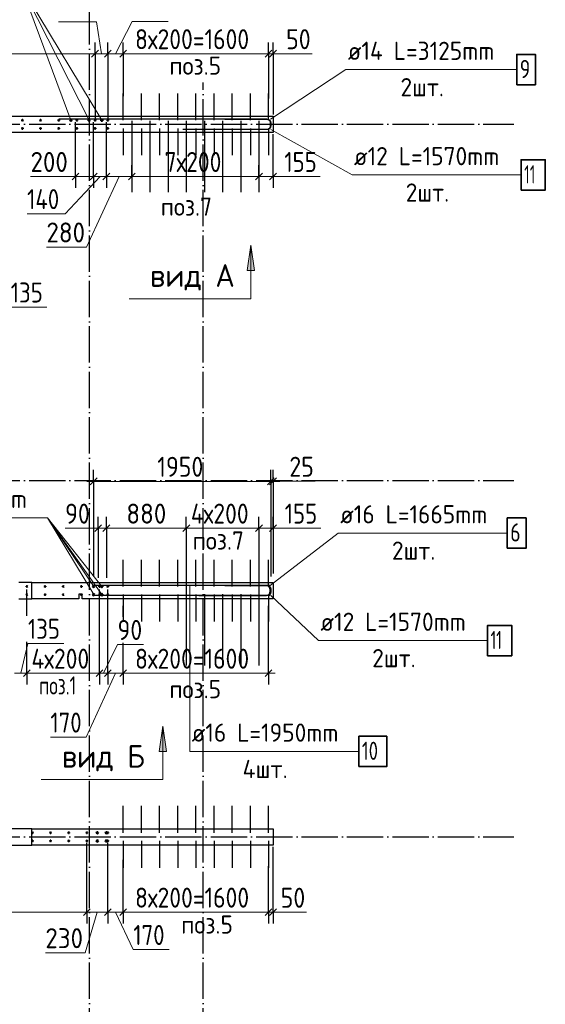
# Model space of a CAD drawing. Header units: millimetres. Extents: x -49773 to 2322955, y -3321 to 58485.
# Tile 83 of 256: x 388729 to 394515, y 38869 to 49702. Entities that reach past the tile are written whole.
import ezdxf

# ---------------------------------------------------------------- set-up
doc = ezdxf.new("R2010")
doc.units = ezdxf.units.MM
doc.linetypes.add('______11', pattern=[500, 400, -50, 0, -50])
doc.linetypes.add('______5', pattern=[1100, 800, -100, 100, -100])
for name, color, linetype, lineweight in [('Standard', 7, 'Continuous', 25), ('Арм.стержн. вертикальными 1', 22, 'Continuous', 35), ('Арм.стержн.горизонт. 2', 202, 'Continuous', 35), ('Обозначение разреза_ общее', 7, 'Continuous', 25), ('Размерная линия_ общее', 7, 'Continuous', 13), ('Стена_ общее', 7, 'Continuous', 35)]:
    doc.layers.add(name, color=color, linetype=linetype, lineweight=lineweight)
doc.layers.add('Арм.стержн. вертикальными 2', color=7, linetype='Continuous', lineweight=35, true_color=0x006e00)
doc.layers.add('Осевая линия_ общее', color=7, linetype='______5', lineweight=13, true_color=0xa0a0a0)
doc.styles.add('ISOCPEUR', font='txt')

msp = doc.modelspace()

# ---------------------------------------------------------------- hatches: boundary and pattern name
at = {"layer": 'Обозначение разреза_ общее', "linetype": 'Continuous', "lineweight": 13, "transparency": 33554687}
for points in [[(391234.4, 46941.6), (391274.4, 47221.6), (391314.4, 46941.6)], [(390263.7, 41650.8), (390303.7, 41930.8), (390343.7, 41650.8)]]:
    msp.add_hatch(color=7, dxfattribs=at).paths.add_polyline_path(points, flags=16)

# ---------------------------------------------------------------- linework, layer by layer
at = {"layer": 'Арм.стержн. вертикальными 1', "color": 4, "linetype": 'Continuous', "lineweight": 25, "transparency": 33554687}
for p, q in [((389868.1, 48596.1), (389868.1, 48891.1)), ((390068.1, 48596.1), (390068.1, 48891.1)), ((390268.1, 48596.1), (390268.1, 48891.1)), ((390468.1, 48596.1), (390468.1, 48891.1)), ((390668.1, 48596.1), (390668.1, 48891.1)), ((390868.1, 48596.1), (390868.1, 48891.1)), ((391068.1, 48596.1), (391068.1, 48891.1)), ((391268.1, 48596.1), (391268.1, 48891.1)), ((391468.1, 48596.1), (391468.1, 48891.1)), ((389868.1, 48506.1), (389868.1, 48211.1)), ((390068.1, 48506.1), (390068.1, 48211.1)), ((390268.1, 48506.1), (390268.1, 48211.1)), ((390468.1, 48506.1), (390468.1, 48211.1)), ((390668.1, 48506.1), (390668.1, 48211.1)), ((390868.1, 48506.1), (390868.1, 48211.1)), ((391068.1, 48506.1), (391068.1, 48211.1)), ((391268.1, 48506.1), (391268.1, 48211.1)), ((391468.1, 48506.1), (391468.1, 48211.1)), ((389868.1, 43466.1), (389868.1, 43761.1)), ((390068.1, 43466.1), (390068.1, 43761.1)), ((390268.1, 43466.1), (390268.1, 43761.1)), ((390468.1, 43466.1), (390468.1, 43761.1)), ((390668.1, 43466.1), (390668.1, 43761.1)), ((390868.1, 43466.1), (390868.1, 43761.1)), ((391068.1, 43466.1), (391068.1, 43761.1)), ((391268.1, 43466.1), (391268.1, 43761.1)), ((391468.1, 43466.1), (391468.1, 43761.1)), ((389868.1, 43376.1), (389868.1, 43081.1)), ((390068.1, 43376.1), (390068.1, 43081.1)), ((390268.1, 43376.1), (390268.1, 43081.1)), ((390468.1, 43376.1), (390468.1, 43081.1)), ((390668.1, 43376.1), (390668.1, 43081.1)), ((390868.1, 43376.1), (390868.1, 43081.1)), ((391068.1, 43376.1), (391068.1, 43081.1)), ((391268.1, 43376.1), (391268.1, 43081.1)), ((391468.1, 43376.1), (391468.1, 43081.1)), ((389868.1, 40756.1), (389868.1, 41051.1)), ((390068.1, 40756.1), (390068.1, 41051.1)), ((390268.1, 40756.1), (390268.1, 41051.1)), ((390468.1, 40756.1), (390468.1, 41051.1)), ((390668.1, 40756.1), (390668.1, 41051.1)), ((390868.1, 40756.1), (390868.1, 41051.1)), ((391068.1, 40756.1), (391068.1, 41051.1)), ((391268.1, 40756.1), (391268.1, 41051.1)), ((391468.1, 40756.1), (391468.1, 41051.1)), ((389868.1, 40666.1), (389868.1, 40371.1)), ((390068.1, 40666.1), (390068.1, 40371.1)), ((390268.1, 40666.1), (390268.1, 40371.1)), ((390468.1, 40666.1), (390468.1, 40371.1)), ((390668.1, 40666.1), (390668.1, 40371.1)), ((390868.1, 40666.1), (390868.1, 40371.1)), ((391068.1, 40666.1), (391068.1, 40371.1)), ((391268.1, 40666.1), (391268.1, 40371.1)), ((391468.1, 40666.1), (391468.1, 40371.1))]:
    msp.add_line(p, q, dxfattribs=at)
at = {"layer": 'Арм.стержн. вертикальными 1', "color": 4, "linetype": 'Continuous', "lineweight": 50, "transparency": 33554687}
for centre in [(388758, 48596.1), (388958, 48596.1), (389158, 48596.1), (389358, 48596.1), (389558, 48596.1), (389698, 48596.1), (388758, 48506.1), (388958, 48506.1), (389158, 48506.1), (389358, 48506.1), (389558, 48506.1), (389698, 48506.1), (388808.1, 43466.1), (389008.1, 43466.1), (389208.1, 43466.1), (389408.1, 43466.1), (389608.1, 43466.1), (389698.1, 43466.1), (388808.1, 43376.1), (389008.1, 43376.1), (389208.1, 43376.1), (389408.1, 43376.1), (389608.1, 43376.1), (389698.1, 43376.1), (388868.1, 40756.1), (389068.1, 40756.1), (389268.1, 40756.1), (389468.1, 40756.1), (389698.1, 40756.1), (388868.1, 40666.1), (389068.1, 40666.1), (389268.1, 40666.1), (389468.1, 40666.1), (389698.1, 40666.1)]:
    msp.add_circle(centre, 5, dxfattribs=at)
at = {"layer": 'Арм.стержн. вертикальными 2', "color": 7, "linetype": 'Continuous', "lineweight": 13, "transparency": 33554687}
for p, q in [((388739.1, 50081.3), (389633, 48596.1)), ((388739.1, 50081.3), (389493, 48596.1)), ((388739.1, 50081.3), (389293, 48596.1)), ((387173.1, 44223.2), (389033.1, 44223.2)), ((389033.1, 44223.2), (389633.1, 43466.1)), ((389033.1, 44223.2), (389543.1, 43466.1)), ((389033.1, 44223.2), (389633.1, 43376.1)), ((389033.1, 44223.2), (389543.1, 43376.1))]:
    msp.add_line(p, q, dxfattribs=at)
at = {"layer": 'Арм.стержн. вертикальными 2', "color": 33, "linetype": 'Continuous', "lineweight": 25, "true_color": 0xf0a546, "transparency": 33554687}
for p, q in [((389963, 48591.1), (389963, 47806.1)), ((390163, 48591.1), (390163, 47806.1)), ((390363, 48591.1), (390363, 47806.1)), ((390563, 48591.1), (390563, 47806.1)), ((390763, 48591.1), (390763, 47806.1)), ((390963, 48591.1), (390963, 47806.1)), ((391163, 48591.1), (391163, 47806.1)), ((391363, 48591.1), (391363, 47806.1)), ((390563.1, 43381.1), (390563.1, 42596.1)), ((390763.1, 43381.1), (390763.1, 42596.1)), ((390963.1, 43381.1), (390963.1, 42596.1)), ((391163.1, 43381.1), (391163.1, 42596.1)), ((391363.1, 43381.1), (391363.1, 42596.1))]:
    msp.add_line(p, q, dxfattribs=at)
at = {"layer": 'Арм.стержн. вертикальными 2', "color": 5, "linetype": 'Continuous', "lineweight": 50, "true_color": 0x1c1cff, "transparency": 33554687}
for centre in [(389293, 48596.1), (389493, 48596.1), (389633, 48596.1), (389543.1, 43466.1), (389633.1, 43466.1), (389543.1, 43376.1), (389633.1, 43376.1), (389583.1, 40756.1), (389683.1, 40756.1), (389583.1, 40666.1), (389683.1, 40666.1)]:
    msp.add_circle(centre, 8, dxfattribs=at)
at = {"layer": 'Арм.стержн.горизонт. 2', "color": 7, "linetype": 'Continuous', "lineweight": 13, "transparency": 33554687}
for p, q in [((392320.5, 49153.3), (391491, 48606.1)), ((392320.5, 49153.3), (391491, 48606.1)), ((392320.5, 49153.3), (394200.5, 49153.3)), ((392388.6, 47994.3), (391492, 48495.1)), ((392388.6, 47994.3), (391492, 48495.1)), ((392388.6, 47994.3), (394248.6, 47994.3)), ((392236.5, 44054.2), (391485.1, 43477.1)), ((392236.5, 44054.2), (391485.1, 43477.1)), ((392236.5, 44054.2), (394096.5, 44054.2)), ((390602.5, 41651.6), (390602.5, 43477.1)), ((390602.5, 41651.6), (390602.5, 43477.1)), ((390602.5, 41651.6), (390602.5, 43365.1)), ((390602.5, 41651.6), (390602.5, 43365.1)), ((392019.5, 42871.1), (391492.1, 43365.1)), ((392019.5, 42871.1), (391492.1, 43365.1)), ((392019.5, 42871.1), (393879.5, 42871.1)), ((390602.5, 41651.6), (392462.5, 41651.6))]:
    msp.add_line(p, q, dxfattribs=at)
at = {"layer": 'Арм.стержн.горизонт. 2', "color": 5, "linetype": 'Continuous', "lineweight": 25, "true_color": 0x1c1cff, "transparency": 33554687}
for p, q in [((391485.1, 43477.1), (389551.1, 43477.1)), ((391485.1, 43477.1), (389551.1, 43477.1)), ((391485.1, 43365.1), (389551.1, 43365.1)), ((391485.1, 43365.1), (389551.1, 43365.1))]:
    msp.add_line(p, q, dxfattribs=at)
at = {"layer": 'Арм.стержн.горизонт. 2', "color": 7, "linetype": 'Continuous', "lineweight": 35, "transparency": 33554687}
for points in [[(394200.5, 48986.7), (394407.1, 48986.7), (394407.1, 49320), (394200.5, 49320), (394200.5, 48986.7)], [(394248.6, 47827.6), (394515.2, 47827.6), (394515.2, 48161), (394248.6, 48161), (394248.6, 47827.6)], [(394096.5, 43887.5), (394303.2, 43887.5), (394303.2, 44220.9), (394096.5, 44220.9), (394096.5, 43887.5)], [(393879.5, 42704.4), (394146.2, 42704.4), (394146.2, 43037.8), (393879.5, 43037.8), (393879.5, 42704.4)], [(392462.5, 41484.9), (392769.2, 41484.9), (392769.2, 41818.2), (392462.5, 41818.2), (392462.5, 41484.9)]]:
    msp.add_lwpolyline(points, dxfattribs=at)
at = {"layer": 'Арм.стержн.горизонт. 2', "color": 211, "linetype": 'Continuous', "lineweight": 25, "true_color": 0xff54ff, "transparency": 33554687}
msp.add_lwpolyline([(390789, 48496.1), (391450.9, 48496.1), (391458.3, 48497.1), (391466, 48499.7), (391473, 48503.6), (391478.7, 48508.4), (391483.6, 48514.2), (391487.5, 48521.2), (391490, 48528.8), (391491, 48536.3), (391491, 48565.9), (391490, 48573.4), (391487.5, 48581), (391483.6, 48588), (391478.7, 48593.8), (391473, 48598.6), (391466, 48602.5), (391458.3, 48605.1), (391450.9, 48606.1), (389165, 48606.1)], dxfattribs=at)
msp.add_lwpolyline([(390789, 48496.1), (391450.9, 48496.1), (391458.3, 48497.1), (391466, 48499.7), (391473, 48503.6), (391478.7, 48508.4), (391483.6, 48514.2), (391487.5, 48521.2), (391490, 48528.8), (391491, 48536.3), (391491, 48565.9), (391490, 48573.4), (391487.5, 48581), (391483.6, 48588), (391478.7, 48593.8), (391473, 48598.6), (391466, 48602.5), (391458.3, 48605.1), (391450.9, 48606.1), (389165, 48606.1)], dxfattribs=at)
at = {"layer": 'Арм.стержн.горизонт. 2', "color": 34, "linetype": 'Continuous', "lineweight": 25, "transparency": 33554687}
for points in [[(390988, 48607.1), (391457.6, 48607.1), (391464, 48606.2), (391470.5, 48604), (391476.6, 48600.6), (391481.5, 48596.5), (391485.6, 48591.6), (391489, 48585.6), (391491.2, 48579), (391492, 48572.6), (391492, 48529.5), (391491.2, 48523.1), (391489, 48516.6), (391485.6, 48510.5), (391481.5, 48505.6), (391476.6, 48501.5), (391470.5, 48498.1), (391464, 48496), (391457.6, 48495.1), (390524.1, 48495.1)], [(390988, 48607.1), (391457.6, 48607.1), (391464, 48606.2), (391470.5, 48604), (391476.6, 48600.6), (391481.5, 48596.5), (391485.6, 48591.6), (391489, 48585.6), (391491.2, 48579), (391492, 48572.6), (391492, 48529.5), (391491.2, 48523.1), (391489, 48516.6), (391485.6, 48510.5), (391481.5, 48505.6), (391476.6, 48501.5), (391470.5, 48498.1), (391464, 48496), (391457.6, 48495.1), (390524.1, 48495.1)], [(390988.1, 43477.1), (391457.6, 43477.1), (391464, 43476.2), (391470.6, 43474), (391476.6, 43470.7), (391481.5, 43466.5), (391485.6, 43461.6), (391489, 43455.6), (391491.2, 43449), (391492.1, 43442.6), (391492.1, 43399.5), (391491.2, 43393.1), (391489, 43386.6), (391485.6, 43380.6), (391481.5, 43375.6), (391476.6, 43371.5), (391470.6, 43368.1), (391464, 43366), (391457.6, 43365.1), (390524.1, 43365.1)], [(390988.1, 43477.1), (391457.6, 43477.1), (391464, 43476.2), (391470.6, 43474), (391476.6, 43470.7), (391481.5, 43466.5), (391485.6, 43461.6), (391489, 43455.6), (391491.2, 43449), (391492.1, 43442.6), (391492.1, 43399.5), (391491.2, 43393.1), (391489, 43386.6), (391485.6, 43380.6), (391481.5, 43375.6), (391476.6, 43371.5), (391470.6, 43368.1), (391464, 43366), (391457.6, 43365.1), (390524.1, 43365.1)]]:
    msp.add_lwpolyline(points, dxfattribs=at)
at = {"layer": 'Арм.стержн.горизонт. 2', "color": 5, "linetype": 'Continuous', "lineweight": 25, "true_color": 0x1c1cff, "transparency": 33554687}
msp.add_lwpolyline([(390701.1, 43365.1), (391439.1, 43365.1), (391447.6, 43366.3), (391456.4, 43369.2), (391464.4, 43373.7), (391471, 43379.2), (391476.5, 43385.7), (391481, 43393.8), (391483.9, 43402.5), (391485.1, 43411), (391485.1, 43431.2), (391483.9, 43439.7), (391481, 43448.4), (391476.5, 43456.5), (391471, 43463), (391464.4, 43468.5), (391456.4, 43473), (391447.6, 43475.9), (391439.1, 43477.1), (390701.1, 43477.1)], dxfattribs=at)
msp.add_lwpolyline([(390701.1, 43365.1), (391439.1, 43365.1), (391447.6, 43366.3), (391456.4, 43369.2), (391464.4, 43373.7), (391471, 43379.2), (391476.5, 43385.7), (391481, 43393.8), (391483.9, 43402.5), (391485.1, 43411), (391485.1, 43431.2), (391483.9, 43439.7), (391481, 43448.4), (391476.5, 43456.5), (391471, 43463), (391464.4, 43468.5), (391456.4, 43473), (391447.6, 43475.9), (391439.1, 43477.1), (390701.1, 43477.1)], dxfattribs=at)
at = {"layer": 'Обозначение разреза_ общее', "color": 7, "linetype": 'Continuous', "lineweight": 13, "transparency": 33554687}
for p, q in [((391234.4, 46941.6), (391274.4, 47221.6)), ((391274.4, 47221.6), (391274.4, 47221.6)), ((391274.4, 47221.6), (391274.4, 47221.6)), ((391274.4, 47221.6), (391274.4, 47221.6)), ((391274.4, 47221.6), (391314.4, 46941.6)), ((391314.4, 46941.6), (391234.4, 46941.6)), ((391274.4, 46941.6), (391274.4, 46921.6)), ((390263.7, 41650.8), (390303.7, 41930.8)), ((390303.7, 41930.8), (390303.7, 41930.8)), ((390303.7, 41930.8), (390303.7, 41930.8)), ((390303.7, 41930.8), (390303.7, 41930.8)), ((390303.7, 41930.8), (390343.7, 41650.8)), ((390343.7, 41650.8), (390263.7, 41650.8)), ((390303.7, 41650.8), (390303.7, 41630.8))]:
    msp.add_line(p, q, dxfattribs=at)
for points in [[(391274.4, 47221.6), (391274.4, 46631.6), (389934.4, 46631.6)], [(390303.7, 41930.8), (390303.7, 41340.8), (388963.7, 41340.8)]]:
    msp.add_lwpolyline(points, dxfattribs=at)
at = {"layer": 'Осевая линия_ общее', "color": 253, "linetype": '______11', "lineweight": -3, "true_color": 0xa0a0a0, "transparency": 33554687}
for p, q in [((389498, 6421.1), (389498, 56501.1)), ((390748, 6421.1), (390748, 49011.1)), ((372828, 48551.1), (394168.1, 48551.1)), ((372828, 44631.1), (394168.1, 44631.1)), ((372828, 40711.1), (394168.1, 40711.1))]:
    msp.add_line(p, q, dxfattribs=at)
at = {"layer": 'Размерная линия_ общее', "color": 7, "linetype": 'Continuous', "lineweight": 13, "transparency": 33554687}
for p, q in [((389572.8, 49678), (389154.8, 49678)), ((389628, 49327.8), (389572.8, 49678)), ((389783, 49327.8), (389965.5, 49680.8)), ((389965.5, 49680.8), (390361.5, 49680.8)), ((383958, 49327.8), (389558, 49327.8)), ((389558, 49327.8), (389698, 49327.8)), ((389698, 49327.8), (389868.1, 49327.8)), ((389868.1, 49327.8), (391468.1, 49327.8)), ((391468.1, 49327.8), (391518, 49327.8)), ((391493, 49327.8), (391661.3, 49327.7)), ((391518, 49327.8), (391593, 49327.8)), ((391661.3, 49327.7), (391947.3, 49327.7)), ((389287.6, 47977.1), (388847.6, 47977.1)), ((389613, 47976.6), (389227.7, 47567.8)), ((389343, 47976.6), (389268, 47976.6)), ((389443, 47976.6), (389287.6, 47977.1)), ((389343, 47976.6), (389543, 47976.6)), ((389823, 47976.6), (389463.2, 47201.2)), ((389543, 47976.6), (389683, 47976.6)), ((389683, 47976.6), (389963, 47976.6)), ((389963, 47976.6), (391363, 47976.6)), ((391363, 47976.6), (391518, 47976.6)), ((391440.5, 47976.6), (391641.8, 47976.8)), ((391518, 47976.6), (391593, 47976.6)), ((391641.8, 47976.8), (392037.8, 47976.8)), ((389227.7, 47567.8), (388809.7, 47567.8)), ((389463.2, 47201.2), (389023.2, 47201.2)), ((388630.4, 46540.7), (389026.3, 46540.7)), ((389543, 44623), (389468.1, 44623)), ((389543, 44623), (391493, 44623)), ((391493, 44623), (391518, 44623)), ((391505.5, 44623), (391696.9, 44623.9)), ((391518, 44623), (391593, 44623)), ((391696.9, 44623.9), (391982.9, 44623.9)), ((389514.7, 44107.4), (389228.7, 44107.4)), ((389638, 44107.7), (389514.7, 44107.4)), ((389593, 44107.7), (389518, 44107.7)), ((389593, 44107.7), (389683, 44107.7)), ((389683, 44107.7), (390563, 44107.7)), ((390563, 44107.7), (391363, 44107.7)), ((391363, 44107.7), (391518, 44107.7)), ((391440.5, 44107.7), (391646.1, 44107.8)), ((391518, 44107.7), (391593, 44107.7)), ((391646.1, 44107.8), (392042.1, 44107.8)), ((388740.3, 42511.4), (388819, 42840.2)), ((388819, 42840.2), (389215, 42840.2)), ((389653.1, 42511.4), (389805.5, 42827.8)), ((389805.5, 42827.8), (390091.5, 42827.8)), ((388672.6, 42511.4), (388808, 42511.4)), ((388808, 42511.4), (389608, 42511.4)), ((389783, 42511.4), (389462.3, 41808.8)), ((389608, 42511.4), (389698, 42511.4)), ((389698, 42511.4), (389868.1, 42511.4)), ((389868.1, 42511.4), (391468.1, 42511.4)), ((391468.1, 42511.4), (391543, 42511.4)), ((389462.3, 41808.8), (389066.3, 41808.8)), ((384668, 39882.6), (389468.1, 39882.6)), ((389583, 39882.6), (389451.2, 39436.4)), ((389468.1, 39882.6), (389698, 39882.6)), ((389698, 39882.6), (389868.1, 39882.6)), ((389783, 39882.6), (389979, 39471.2)), ((389868.1, 39882.6), (391468.1, 39882.6)), ((391468.1, 39882.6), (391518, 39882.6)), ((391493, 39882.6), (391601.5, 39881.1)), ((391518, 39882.6), (391593, 39882.6)), ((391601.5, 39881.1), (391887.5, 39881.1)), ((389451.2, 39436.4), (389011.2, 39436.4)), ((389979, 39471.2), (390375, 39471.2))]:
    msp.add_line(p, q, dxfattribs=at)
at = {"layer": 'Размерная линия_ общее', "color": 253, "linetype": 'Continuous', "lineweight": -3, "true_color": 0xa0a0a0, "transparency": 33554687}
for p, q in [((389558, 49327.8), (389558, 49452.8)), ((389698, 49327.8), (389698, 49452.8)), ((389868.1, 49327.8), (389868.1, 49452.8)), ((391468.1, 49327.8), (391468.1, 49452.8)), ((391518, 49327.8), (391518, 49452.8)), ((389558, 49327.8), (389558, 49202.8)), ((389558, 49327.8), (389558, 48616.1)), ((389698, 49327.8), (389698, 49202.8)), ((389698, 49327.8), (389698, 48616.1)), ((389868.1, 49327.8), (389868.1, 49202.8)), ((389868.1, 49327.8), (389868.1, 48862)), ((391468.1, 49327.8), (391468.1, 49202.8)), ((391468.1, 49327.8), (391468.1, 48833.8)), ((391518, 49327.8), (391518, 49202.8)), ((391518, 49327.8), (391518, 48661.1)), ((389343, 47976.6), (389343, 48101.6)), ((389543, 47976.6), (389543, 48101.6)), ((389683, 47976.6), (389683, 48101.6)), ((389963, 47976.6), (389963, 48101.6)), ((391363, 47976.6), (391363, 48101.6)), ((391518, 47976.6), (391518, 48101.6)), ((389343, 47976.6), (389343, 47851.6)), ((389543, 47976.6), (389543, 47851.6)), ((389683, 47976.6), (389683, 47851.6)), ((389963, 47976.6), (389963, 47851.6)), ((389963, 47976.6), (389963, 47894.9)), ((391363, 47976.6), (391363, 47851.6)), ((391363, 47976.6), (391363, 47894.9)), ((391518, 47976.6), (391518, 47851.6)), ((389543, 44623), (389543, 44748)), ((391493, 44623), (391493, 44748)), ((391518, 44623), (391518, 44748)), ((389543, 44623), (389543, 44498)), ((389543, 44623), (389543, 43577.4)), ((391493, 44623), (391493, 44498)), ((391493, 44623), (391493, 43577.4)), ((391518, 44623), (391518, 44498)), ((391518, 44623), (391518, 43607.4)), ((389593, 44107.7), (389593, 44232.7)), ((389683, 44107.7), (389683, 44232.7)), ((390563, 44107.7), (390563, 44232.7)), ((391363, 44107.7), (391363, 44232.7)), ((391518, 44107.7), (391518, 44232.7)), ((389593, 44107.7), (389593, 43982.7)), ((389593, 44107.7), (389593, 43562.4)), ((389683, 44107.7), (389683, 43982.7)), ((389683, 44107.7), (389683, 43562.4)), ((390563, 44107.7), (390563, 43982.7)), ((390563, 44107.7), (390563, 43338.4)), ((391363, 44107.7), (391363, 43982.7)), ((391363, 44107.7), (391363, 43342.8)), ((391518, 44107.7), (391518, 43982.7)), ((391518, 44107.7), (391518, 43607.4)), ((388808, 43143.2), (388808, 43432.4)), ((389868.1, 43130.8), (389868.1, 43252.1)), ((391468.1, 42511.4), (391468.1, 43252.1)), ((388808, 42511.4), (388808, 42636.4)), ((389608, 42511.4), (389608, 42636.4)), ((389698, 42511.4), (389698, 42636.4)), ((389868.1, 42511.4), (389868.1, 42636.4)), ((391468.1, 42511.4), (391468.1, 42636.4)), ((388808, 42511.4), (388808, 42386.4)), ((389608, 42511.4), (389608, 42386.4)), ((389698, 42511.4), (389698, 42386.4)), ((389868.1, 42511.4), (389868.1, 42386.4)), ((391468.1, 42511.4), (391468.1, 42386.4)), ((389468.1, 39882.6), (389468.1, 40007.6)), ((389698, 39882.6), (389698, 40007.6)), ((389868.1, 39882.6), (389868.1, 40007.6)), ((391468.1, 39882.6), (391468.1, 40007.6)), ((391518, 39882.6), (391518, 40007.6)), ((389468.1, 39882.6), (389468.1, 39757.6)), ((389698, 39882.6), (389698, 39757.6)), ((389868.1, 39882.6), (389868.1, 39757.6)), ((391468.1, 39882.6), (391468.1, 39757.6)), ((391518, 39882.6), (391518, 39757.6))]:
    msp.add_line(p, q, dxfattribs=at)
at = {"layer": 'Размерная линия_ общее', "color": 7, "linetype": 'Continuous', "lineweight": 25, "transparency": 33554687}
for p, q in [((389520.5, 49290.3), (389595.5, 49365.3)), ((389660.5, 49290.3), (389735.5, 49365.3)), ((389830.5, 49290.3), (389905.5, 49365.3)), ((391430.5, 49290.3), (391505.5, 49365.3)), ((391480.5, 49290.3), (391555.5, 49365.3)), ((389305.5, 47939.1), (389380.5, 48014.1)), ((389505.5, 47939.1), (389580.5, 48014.1)), ((389645.5, 47939.1), (389720.5, 48014.1)), ((389925.5, 47939.1), (390000.5, 48014.1)), ((391325.5, 47939.1), (391400.5, 48014.1)), ((391480.5, 47939.1), (391555.5, 48014.1)), ((389505.5, 44585.5), (389580.5, 44660.5)), ((391455.5, 44585.5), (391530.6, 44660.5)), ((391480.5, 44585.5), (391555.5, 44660.5)), ((389555.5, 44070.2), (389630.5, 44145.2)), ((389645.5, 44070.2), (389720.5, 44145.2)), ((390525.5, 44070.2), (390600.5, 44145.2)), ((391325.5, 44070.2), (391400.5, 44145.2)), ((391480.5, 44070.2), (391555.5, 44145.2)), ((388770.5, 42473.9), (388845.5, 42548.9)), ((389570.5, 42473.9), (389645.5, 42548.9)), ((389660.5, 42473.9), (389735.5, 42548.9)), ((389830.6, 42473.9), (389905.5, 42548.9)), ((391430.5, 42473.9), (391505.5, 42548.9)), ((389430.6, 39845.1), (389505.5, 39920.1)), ((389660.5, 39845.1), (389735.5, 39920.1)), ((389830.6, 39845.1), (389905.5, 39920.1)), ((391430.5, 39845.1), (391505.5, 39920.1)), ((391480.5, 39845.1), (391555.5, 39920.1))]:
    msp.add_line(p, q, dxfattribs=at)
at = {"layer": 'Размерная линия_ общее', "color": 253, "linetype": 'Continuous', "lineweight": -3, "true_color": 0xa0a0a0, "transparency": 33554687}
for points in [[(389343, 47976.6), (389343, 47993.9), (389343, 47993.9), (389343, 47994), (389343, 47994), (389343, 48576.1)], [(389543, 47976.6), (389543, 47993.9), (389543, 47993.9), (389543, 47994), (389543, 47994), (389543, 48576.1)], [(389683, 47976.6), (389683, 47993.8), (389683, 47993.8), (389683, 47994), (389683, 47994), (389683, 48576.1)], [(391518, 47976.6), (391518, 47993.8), (391518, 47993.8), (391518, 48441.1)], [(389608, 42511.4), (389608, 42528.4), (389608, 42528.4), (389608, 42836.3), (389608, 42836.3), (389608, 43432.4)], [(389698, 42511.4), (389698, 42528.4), (389698, 42528.4), (389698, 42840.9), (389698, 42840.9), (389698, 43432.4)], [(388808, 42511.4), (388808, 42528.4), (388808, 42528.4), (388808, 42528.4), (388808, 42528.4), (388808, 42795.1), (388808, 42795.1), (388808, 42857.2)], [(389868.1, 42511.4), (389868.1, 42528.4), (389868.1, 42528.4), (389868.1, 42844.8)], [(389468.1, 39882.6), (389468.1, 39898.6), (389468.1, 39898.6), (389468.1, 39899.6), (389468.1, 39899.6), (389468.1, 40646.1)], [(389698, 39882.6), (389698, 39898.6), (389698, 39898.6), (389698, 39899.6), (389698, 39899.6), (389698, 40646.1)], [(391518, 39882.6), (391518, 39898.1), (391518, 39898.1), (391518, 40601.1)], [(389868.1, 39882.6), (389868.1, 39898.5), (389868.1, 39898.5), (389868.1, 39899.6), (389868.1, 39899.6), (389868.1, 40459.9)], [(391468.1, 39882.6), (391468.1, 39898.1), (391468.1, 39898.1), (391468.1, 40387.3)]]:
    msp.add_lwpolyline(points, dxfattribs=at)
at = {"layer": 'Стена_ общее', "color": 7, "linetype": 'Continuous', "lineweight": 25, "transparency": 33554687}
for p, q in [((383918, 48641.1), (389698, 48641.1)), ((389698, 48641.1), (391518, 48641.1)), ((391518, 48641.1), (391518, 48461.1)), ((389698, 48461.1), (383918, 48461.1)), ((391518, 48461.1), (389698, 48461.1)), ((388863, 43511.1), (388718, 43511.1)), ((388863, 43331.1), (388863, 43511.1)), ((388863, 43511.1), (389698, 43511.1)), ((389698, 43511.1), (391518, 43511.1)), ((391518, 43511.1), (391518, 43331.1)), ((389378.1, 43381.1), (389378.1, 43331.1)), ((389418, 43381.1), (389378.1, 43381.1)), ((389418, 43331.1), (389418, 43381.1)), ((388718, 43331.1), (388863, 43331.1)), ((389378.1, 43331.1), (388863, 43331.1)), ((389698, 43331.1), (389418, 43331.1)), ((391518, 43331.1), (389698, 43331.1)), ((388863, 40801.1), (388643, 40801.1)), ((388863, 40621.1), (388863, 40801.1)), ((388863, 40801.1), (389698, 40801.1)), ((389698, 40801.1), (391518, 40801.1)), ((391518, 40801.1), (391518, 40621.1)), ((388643, 40621.1), (388863, 40621.1)), ((389698, 40621.1), (388863, 40621.1)), ((391518, 40621.1), (389698, 40621.1))]:
    msp.add_line(p, q, dxfattribs=at)

# ---------------------------------------------------------------- texts
at = {"layer": 'Standard', "color": 7, "linetype": 'Continuous', "lineweight": 18, "transparency": 33554687, "char_height": 200, "attachment_point": 7, "style": 'ISOCPEUR'}
for s, insert, width in [('\\W0.94;поз.5', (390376.3, 49096.8), 703.224), ('\\W0.94;поз.7', (390281.4, 47545.7), 703.238), ('\\W0.94;поз.7', (390632.6, 43871.6), 703.217), ('\\W0.73;поз.1', (388941.8, 42277.6), 547.661), ('\\W0.94;поз.5', (390376.3, 42236.8), 703.224), ('\\W0.94;поз.5', (390506.3, 39646.3), 703.231)]:
    msp.add_mtext(s, dxfattribs=dict(at, insert=insert, width=width))
at = {"layer": 'Арм.стержн. вертикальными 2', "color": 7, "linetype": 'Continuous', "lineweight": 25, "transparency": 33554687, "insert": (387193.1, 44329.9), "char_height": 200, "width": 1913.078, "attachment_point": 7, "style": 'ISOCPEUR'}
msp.add_mtext('\\W0.94;ø16 L=1950mm ', dxfattribs=at)
at = {"layer": 'Арм.стержн.горизонт. 2', "color": 7, "linetype": 'Continuous', "lineweight": 25, "transparency": 33554687, "char_height": 200, "attachment_point": 7, "style": 'ISOCPEUR'}
for s, insert, width in [('\\W0.94;ø14 L=3125mm ', (392340.5, 49260), 1933.174), ('\\W0.78;9', (394233.8, 49060), 217.62), ('\\W0.94;2шт. ', (392920.5, 48860), 774.193), ('\\W0.94;ø12 L=1570mm ', (392408.6, 48101), 1913.078), ('\\W0.62;11', (394281.9, 47901), 262.5), ('\\W0.94;2шт. ', (392978.6, 47701), 774.193), ('\\W0.94;ø16 L=1665mm ', (392256.5, 44160.9), 1913.065), ('\\W0.78;6', (394129.9, 43960.9), 217.601), ('\\W0.94;2шт. ', (392826.5, 43760.9), 774.193), ('\\W0.94;ø12 L=1570mm ', (392039.5, 42977.8), 1913.071), ('\\W0.62;11', (393912.8, 42777.8), 262.5), ('\\W0.94;2шт. ', (392609.5, 42577.8), 774.193), ('\\W0.94;ø16 L=1950mm ', (390622.5, 41758.3), 1913.065), ('\\W0.75;10', (392495.8, 41558.3), 314.859), ('\\W0.95;4шт. ', (391182.5, 41358.3), 794.394)]:
    msp.add_mtext(s, dxfattribs=dict(at, insert=insert, width=width))
at = {"layer": 'Обозначение разреза_ общее', "color": 7, "linetype": 'Continuous', "lineweight": 25, "transparency": 33554687, "char_height": 250, "attachment_point": 7, "style": 'ISOCPEUR'}
for s, insert, width in [('\\W0.95;вид А', (390163.7, 46723.3), 1017.951), ('\\W0.95;вид Б', (389193, 41432.5), 992.717)]:
    msp.add_mtext(s, dxfattribs=dict(at, insert=insert, width=width))
at = {"layer": 'Размерная линия_ общее', "color": 7, "linetype": 'Continuous', "lineweight": 25, "transparency": 33554687, "char_height": 220, "attachment_point": 7, "style": 'ISOCPEUR'}
for s, insert, width in [('\\W0.86;8х200=1600', (389998, 49377.8), 1453.378), ('\\W0.87;50', (391661.3, 49377.7), 403.924), ('\\W0.91;200', (388847.6, 48027.1), 561.981), ('\\W0.86;7х200', (390323, 48026.6), 793.971), ('\\W0.83;155', (391641.8, 48026.8), 508.564), ('\\W0.83;140', (388809.7, 47617.8), 531.426), ('\\W0.91;280', (389023.2, 47251.2), 561.981), ('\\W0.83;135', (388630.4, 46590.7), 508.571), ('\\W0.87;1950', (390243, 44673), 666.903), ('\\W0.87;25', (391696.9, 44673.9), 403.924), ('\\W0.87;90', (389228.7, 44157.4), 403.932), ('\\W0.91;880', (389903, 44157.7), 561.988), ('\\W0.86;4х200', (390613, 44157.7), 814.144), ('\\W0.83;155', (391646.1, 44157.8), 508.571), ('\\W0.83;135', (388819, 42890.2), 508.571), ('\\W0.87;90', (389805.5, 42877.8), 403.924), ('\\W0.86;4х200', (388858, 42561.4), 814.144), ('\\W0.86;8х200=1600', (389998, 42561.4), 1453.378), ('\\W0.83;170', (389066.3, 41858.8), 508.571), ('\\W0.86;8х200=1600', (389998, 39932.6), 1453.378), ('\\W0.87;50', (391601.5, 39931.1), 403.924), ('\\W0.91;230', (389011.2, 39486.4), 561.988), ('\\W0.83;170', (389979, 39521.3), 508.571)]:
    msp.add_mtext(s, dxfattribs=dict(at, insert=insert, width=width))

doc.saveas('drawing.dxf')
